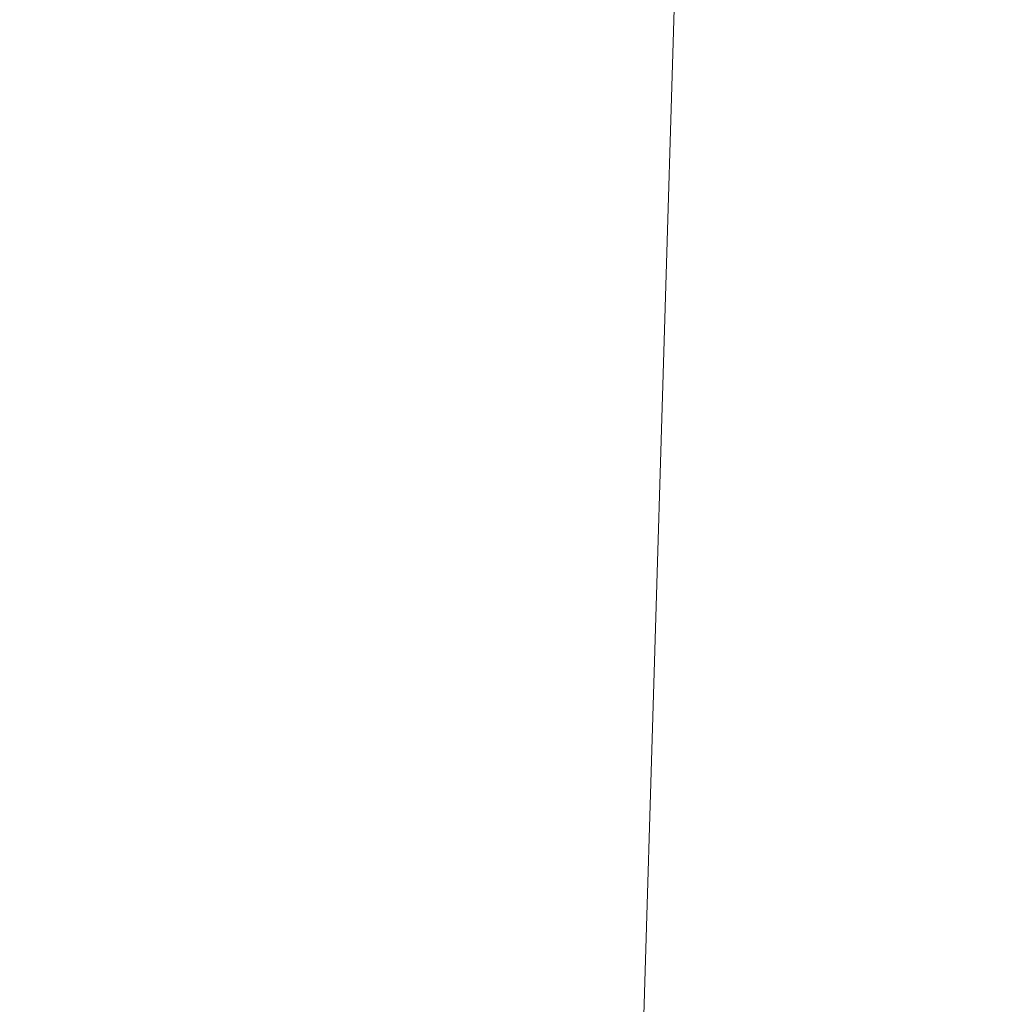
# Model space of a CAD drawing. Header units: millimetres. Extents: x -70 to 70, y -98 to 85.
# Tile 106 of 256: x -7.32 to -5.63, y -29.98 to -28.27. Entities that reach past the tile are written whole.
import ezdxf

# ---------------------------------------------------------------- set-up
doc = ezdxf.new("R2010")
doc.units = ezdxf.units.MM
doc.layers.add('M-520-M_DRAINAGE_FW', color=2, linetype='Continuous', lineweight=30)

# ---------------------------------------------------------------- blocks, each defined once
blk = doc.blocks.new('FFAS1622-708500ZC0 - Kastello Concealed Shower Mixer W_o U-Box-3842-3D View 1')
at = {"layer": 'M-520-M_DRAINAGE_FW', "lineweight": 9}
mesh = blk.add_polyface(dxfattribs=at)
corners = [(-8.2658, -98.0671, 66.2396), (-8.2658, -98.0671, 80.9958), (-5.8149, -16.0261, 72.541), (-5.8149, -16.0261, 67.951)]
mesh.append_faces([[corners[k] for k in face] for face in [(2, 3, 0, 1)]])
mesh = blk.add_polyface(dxfattribs=at)
corners = [(7.8029, -98.0671, 65.2396), (-7.2658, -98.0671, 65.2396), (-4.8149, -16.0261, 66.951), (5.352, -16.0261, 66.951)]
mesh.append_faces([[corners[k] for k in face] for face in [(3, 0, 1, 2)]])
mesh = blk.add_polyface(dxfattribs=at)
corners = [(-7.2658, -98.0671, 81.9958), (7.8029, -98.0671, 81.9958), (5.352, -16.0261, 73.541), (-4.8149, -16.0261, 73.541)]
mesh.append_faces([[corners[k] for k in face] for face in [(3, 0, 1, 2)]])

msp = doc.modelspace()

# ---------------------------------------------------------------- block references
at = {"layer": 'M-520-M_DRAINAGE_FW', "lineweight": 9}
msp.add_blockref('FFAS1622-708500ZC0 - Kastello Concealed Shower Mixer W_o U-Box-3842-3D View 1', (0, 0), dxfattribs=at)

doc.saveas('drawing.dxf')
